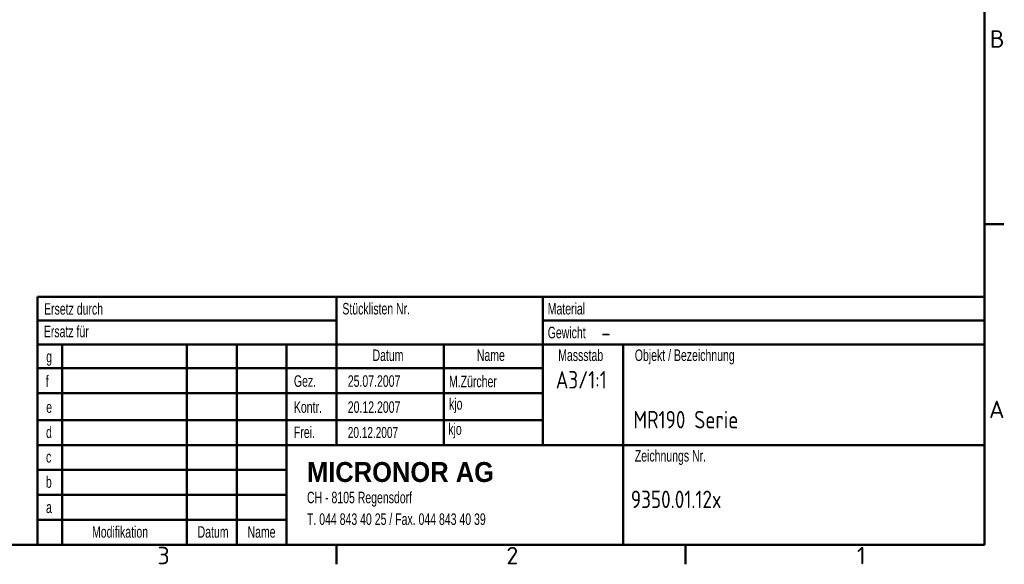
# Model space of a CAD drawing. Header units: millimetres. Extents: x 0 to 420, y 0 to 297.
# Tile 2 of 4: x 216 to 414, y 6 to 115. Entities that reach past the tile are written whole.
import ezdxf
from ezdxf.enums import TextEntityAlignment as Align

# ---------------------------------------------------------------- set-up
doc = ezdxf.new("R2010")
doc.units = ezdxf.units.MM
for name, color, linetype, lineweight in [('Rahmen_0', 7, 'Continuous', 50), ('Rahmen_2', 7, 'Continuous', 50), ('Skizziergeometrie(DIN)', 7, 'Continuous', 50), ('Symbole(DIN)', 7, 'Continuous', 25)]:
    doc.layers.add(name, color=color, linetype=linetype, lineweight=lineweight)
doc.styles.add('3.5mm Schrift', font='isocpeur.ttf', dxfattribs={"width": 0.8})
doc.styles.add('Aktuell-DIN', font='isocpeur.ttf', dxfattribs={"width": 0.8})
doc.styles.add('Rahmen_1', font='isocpeur.ttf')
doc.styles.add('Textstil66', font='isocpeur.ttf', dxfattribs={"width": 0.8})
doc.styles.add('Textstil74', font='ARIALN.TTF', dxfattribs={"width": 0.8})
doc.styles.add('Textstil76', font='ARIALN.TTF', dxfattribs={"width": 0.8})
doc.styles.add('Textstil79', font='isocpeur.ttf', dxfattribs={"width": 0.8})

# ---------------------------------------------------------------- blocks, each defined once
blk = doc.blocks.new('Ränder Standardrahmen')
at = {"layer": 'Rahmen_0'}
for p, q in [((410, 74.25), (413.9, 74.25)), ((280, 10), (280, 6.1)), ((350, 10), (350, 6.1))]:
    blk.add_line(p, q, dxfattribs=at)
at = {"layer": 'Rahmen_0', "flags": 128}
blk.add_lwpolyline([(10, 10), (10, 287), (410, 287), (410, 10), (10, 10)], dxfattribs=at)
at = {"layer": 'Rahmen_2', "char_height": 3.5, "attachment_point": 7, "style": 'Rahmen_1'}
for s, insert in [('B', (411.05, 109.63)), ('A', (410.88, 35.38)), ('3', (244.08, 6.1)), ('2', (314.08, 6.1)), ('1', (384.42, 6.1))]:
    blk.add_mtext(s, dxfattribs=dict(at, insert=insert))
blk = doc.blocks.new('Schriftfelder Micronor')
at = {"layer": 'Skizziergeometrie(DIN)'}
for p, q in [((290.78, 148.77), (100.78, 148.77)), ((100.78, 148.77), (100.78, 99.06)), ((160.78, 148.77), (160.78, 119.06)), ((202.16, 148.77), (202.16, 119.06)), ((290.78, 99.06), (290.78, 148.77)), ((100.78, 144), (160.78, 144)), ((202.16, 144), (290.78, 144)), ((105.78, 139.23), (105.78, 99.06)), ((130.78, 139.23), (130.78, 99.06)), ((140.78, 139.23), (140.78, 99.06)), ((150.78, 139.23), (150.78, 99.06)), ((182.34, 139.23), (182.34, 119.06)), ((218.28, 139.23), (218.28, 99.06)), ((160.78, 134.46), (100.78, 134.46)), ((160.78, 134.46), (202.16, 134.46)), ((100.78, 129.46), (150.78, 129.46)), ((150.78, 129.46), (202.16, 129.46)), ((100.78, 124.06), (150.78, 124.06)), ((150.78, 124.06), (202.16, 124.06)), ((100.78, 119.06), (150.78, 119.06)), ((150.78, 119.06), (290.78, 119.06)), ((100.78, 114.06), (150.78, 114.06)), ((100.78, 109.06), (150.78, 109.06)), ((150.78, 104.06), (100.78, 104.06)), ((100.78, 99.06), (290.78, 99.06))]:
    blk.add_line(p, q, dxfattribs=at)
at = {"layer": 'Skizziergeometrie(DIN)', "linetype": 'Continuous', "lineweight": 50}
blk.add_line((100.78, 139.23), (290.78, 139.23), dxfattribs=at)
at = {"layer": 'Symbole(DIN)', "color": 7, "attachment_point": 1}
for s, insert, char_height, style in [('\\fArial Narrow|b0|i0;\\H2.3000;Ersetz durch', (102.12, 147.49), 2.3, '3.5mm Schrift'), ('\\fArial Narrow|b0|i0;\\H2.3000;Material', (203.16, 147.52), 2.3, '3.5mm Schrift'), ('\\fArial Narrow|b0|i0;\\H2.3000;Massstab', (205.26, 138.21), 2.3, 'Aktuell-DIN'), ('\\fArial Narrow|b0|i0;\\H2.3000;g', (102.55, 137.94), 2.3, '3.5mm Schrift'), ('\\fArial Narrow|b0|i0;\\H2.3000;f', (102.45, 132.99), 2.3, '3.5mm Schrift'), ('\\fArial Narrow|b0|i0;\\H2.3000;e', (102.54, 127.81), 2.3, '3.5mm Schrift'), ('\\fArial Narrow|b0|i0;\\H2.3000;d', (102.51, 122.77), 2.3, '3.5mm Schrift'), ('\\fArial Narrow|b0|i0;\\H2.3000;c', (102.51, 117.83), 2.3, '3.5mm Schrift'), ('\\fArial Black|b0|i0;\\H4.0000;MICRONOR AG', (154.86, 115.65), 4, '3.5mm Schrift'), ('\\fArial Narrow|b0|i0;\\H2.3000;b', (102.48, 112.79), 2.3, '3.5mm Schrift'), ('\\fArial Narrow|b0|i0;\\H2.3000;CH - 8105 Regensdorf', (154.86, 109.69), 2.3, '3.5mm Schrift'), ('\\fArial Narrow|b0|i0;\\H2.3000;a', (102.51, 107.73), 2.3, '3.5mm Schrift'), ('\\fArial Narrow|b0|i0;\\H2.3000;Modifikation', (111.74, 102.79), 2.3, '3.5mm Schrift'), ('\\fArial Narrow|b0|i0;\\H2.3000;Name', (142.93, 102.79), 2.3, '3.5mm Schrift')]:
    blk.add_mtext(s, dxfattribs=dict(at, insert=insert, char_height=char_height, style=style))
at = {"layer": 'Symbole(DIN)', "color": 7, "char_height": 2.3, "attachment_point": 1, "style": '3.5mm Schrift'}
for s, insert, width in [('\\fArial Narrow|b0|i0;\\H2.3000;Stücklisten Nr.', (161.96, 147.53), 20.2126), ('\\fArial Narrow|b0|i0;\\H2.3000;Ersatz für', (102.07, 142.96), 9.0135), ('\\fArial Narrow|b0|i0;\\H2.3000;Gewicht', (203.16, 142.75), 9.0135), ('\\fArial Narrow|b0|i0;\\H2.3000;Objekt / Bezeichnung', (220.63, 138.21), 28.6925), ('\\fArial Narrow|b0|i0;\\H2.3000;Datum', (168.01, 138.21), 6.202), ('\\fArial Narrow|b0|i0;\\H2.3000;Name', (188.94, 138.21), 5.6159), ('\\fArial Narrow|b0|i0;\\H2.3000;Gez.', (152.24, 133.03), 6.202), ('\\fArial Narrow|b0|i0;\\H2.3000;Kontr.', (152.24, 127.81), 6.202), ('\\fArial Narrow|b0|i0;\\H2.3000;Frei.', (152.24, 122.77), 6.202), ('\\fArial Narrow|b0|i0;\\H2.3000;Zeichnungs Nr.', (220.63, 118.05), 30.0827), ('\\fArial Narrow|b0|i0;\\H2.3000;T. 044 843 40 25 / Fax. 044 843 40 39', (154.86, 105.35), 52.9349), ('\\fArial Narrow|b0|i0;\\H2.3000;Datum', (132.92, 102.79), 6.202)]:
    blk.add_mtext(s, dxfattribs=dict(at, insert=insert, width=width))
at = {"layer": 'Symbole(DIN)', "color": 7, "width": 0.8}
for tag, height, style, p in [('Ersetzt_durch', 3.5, '3.5mm Schrift', (116.14, 148.07)), ('MATERIAL', 3.5, '3.5mm Schrift', (214.16, 148.07)), ('Ersatz_für', 3.5, '3.5mm Schrift', (116.14, 143.3)), ('Stkl.', 2.3, 'Textstil66', (162.37, 142.88)), ('REV._g', 2.3, 'Textstil66', (106.27, 137.96)), ('REV._g_DAT', 2.3, 'Textstil66', (131.16, 137.96)), ('REV._g_NAM', 2.3, 'Textstil66', (141.62, 137.96)), ('REV._f', 2.3, 'Textstil66', (106.27, 132.95)), ('REV._f_DAT', 2.3, 'Textstil66', (131.16, 132.95)), ('REV._f_NAM', 2.3, 'Textstil66', (141.62, 132.95)), ('PROJEKT', 3.5, '3.5mm Schrift', (220.63, 132.57)), ('REV._e', 2.3, 'Textstil66', (106.27, 127.77)), ('REV._e_DAT', 2.3, 'Textstil66', (131.16, 127.77)), ('REV._e_NAM', 2.3, 'Textstil66', (141.62, 127.77)), ('REV._d', 2.3, 'Textstil66', (106.27, 122.73)), ('REV._d_DAT', 2.3, 'Textstil66', (131.16, 122.73)), ('REV._d_NAM', 2.3, 'Textstil66', (141.62, 122.73)), ('REV._c', 2.3, 'Textstil66', (106.27, 117.79)), ('REV._c_DAT', 2.3, 'Textstil66', (131.16, 117.79)), ('REV._c_NAM', 2.3, 'Textstil66', (141.62, 117.79)), ('REV._b', 2.3, 'Textstil66', (106.27, 112.75)), ('REV._b_DAT', 2.3, 'Textstil66', (131.16, 112.75)), ('REV._b_NAM', 2.3, 'Textstil66', (141.62, 112.45)), ('REV._a', 2.3, 'Textstil66', (106.27, 107.69)), ('REV._a_DAT', 2.3, 'Textstil66', (131.16, 107.69)), ('REV._a_NAM', 2.3, 'Textstil66', (141.84, 107.69))]:
    blk.add_attdef(tag, text='', height=height, dxfattribs=dict(at, style=style)).set_placement(p, align=Align.TOP_LEFT)
for tag, p, height, style in [('MASSE\\P2;_001', (213.88, 139.8), 3.5, '3.5mm Schrift'), ('ERSTELLUNGSDATUM_001', (163.05, 130.73), 2.3, 'Textstil74'), ('AUTOR_001', (183.35, 130.65), 2.3, 'Textstil74'), ('KONTROLLIERT_VON_001', (183.36, 126.15), 2.3, 'Textstil74'), ('KONTROLLDATUM_001', (163.05, 125.51), 2.3, 'Textstil74'), ('BEZEICHNUNG_001', (220.35, 122.39), 3.5, '3.5mm Schrift'), ('GENEHM.DAT._KONSTR._001', (163.05, 120.47), 2.2, 'Textstil76'), ('KONSTR._GEN._VON_001', (183.21, 121.11), 2.3, 'Textstil74'), ('BAUTEILNUMMER_001', (219.83, 106.42), 3.5, '3.5mm Schrift')]:
    blk.add_attdef(tag, p, '', height=height, dxfattribs=dict(at, style=style))
at = {"layer": 'Symbole(DIN)', "color": 7, "style": 'Textstil79', "width": 0.8}
blk.add_attdef('Massstab', text='', height=3, dxfattribs=at).set_placement((210.33, 132.85), align=Align.TOP_CENTER)

msp = doc.modelspace()

# ---------------------------------------------------------------- block references
msp.add_blockref('Ränder Standardrahmen', (0, 0))
msp.add_blockref('Schriftfelder Micronor', (119.217, -89.055)).add_auto_attribs({'ERSTELLUNGSDATUM_001': '25.07.2007', 'AUTOR_001': 'M.Zürcher', 'KONTROLLIERT_VON_001': 'kjo', 'KONSTR._GEN._VON_001': 'kjo', 'KONTROLLDATUM_001': '20.12.2007', 'GENEHM.DAT._KONSTR._001': '20.12.2007', 'BEZEICHNUNG_001': 'MR190 Serie', 'BAUTEILNUMMER_001': '9350.01.12x', 'MASSE\\P2;_001': '-'})

# ---------------------------------------------------------------- texts
at = {"layer": 'Symbole(DIN)', "color": 7, "insert": (323.991, 44.827), "char_height": 3.5, "width": 10.06169, "attachment_point": 1, "style": '3.5mm Schrift'}
msp.add_mtext('{\\fISOCPEUR|b0|i0;A3/1:1}', dxfattribs=at)

doc.saveas('drawing.dxf')
